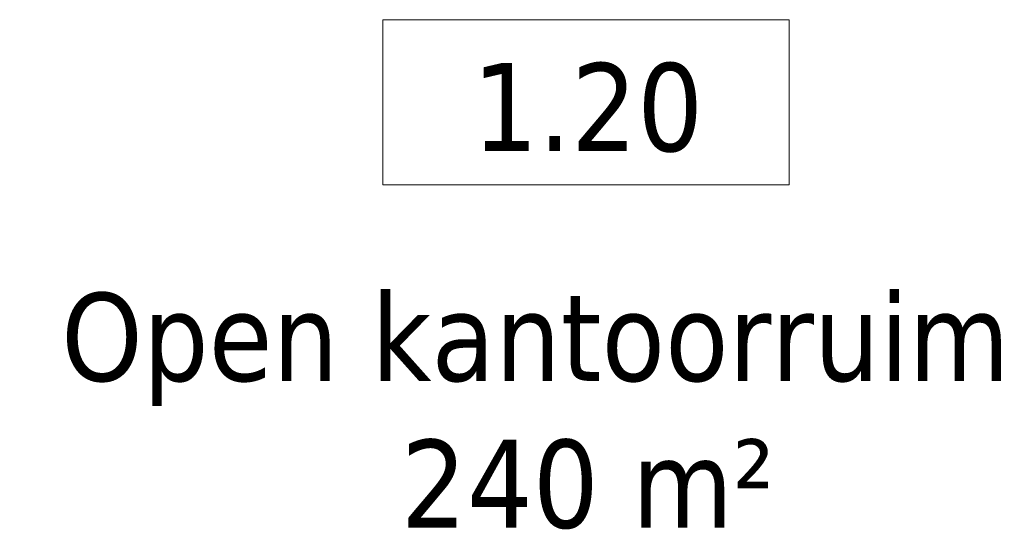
# Model space of a CAD drawing. Extents: x 3176 to 58266, y 1852 to 38199.
# Tile 34 of 256: x 6311 to 8975, y 31858 to 33235. Entities that reach past the tile are written whole.
import ezdxf

# ---------------------------------------------------------------- set-up
doc = ezdxf.new("R2010")
doc.units = 0
doc.header["$LTSCALE"] = 50
doc.layers.get('0').update_dxf_attribs({"linetype": 'CONTINUOUS'})
doc.layers.add('Onderlegger 1e verdieping$0$A-AREA-IDEN', color=8, linetype='CONTINUOUS', lineweight=18)
doc.styles.add('Onderlegger 1e verdieping$0$Tahoma_1', font='TAHOMA.TTF', dxfattribs={"height": 238.040123})

# ---------------------------------------------------------------- blocks, each defined once
blk = doc.blocks.new('Onderlegger 1e verdieping$0$00_KU ruimtetag groot - 00_KU ruimtetag groot-3653893-Plotview 1e Verdieping - schaal 1 op 100')
at = {"layer": 'Onderlegger 1e verdieping$0$A-AREA-IDEN'}
for p, q in [((5.5, 2.164), (-5.5, 2.164)), ((-5.5, 2.164), (-5.5, -2.302)), ((5.5, -2.302), (5.5, 2.164)), ((-5.5, -2.302), (5.5, -2.302))]:
    blk.add_line(p, q, dxfattribs=at)
blk = doc.blocks.new('Onderlegger 1e verdieping')
at = {"layer": 'Onderlegger 1e verdieping$0$A-AREA-IDEN', "xscale": 99.99999999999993, "yscale": 99.99999999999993, "zscale": 99.99999999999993}
blk.add_blockref('Onderlegger 1e verdieping$0$00_KU ruimtetag groot - 00_KU ruimtetag groot-3653893-Plotview 1e Verdieping - schaal 1 op 100', (7843.3, 33018.8), dxfattribs=at)
at = {"layer": 'Onderlegger 1e verdieping$0$A-AREA-IDEN', "char_height": 238.04, "attachment_point": 2, "line_spacing_factor": 1.000232, "style": 'Onderlegger 1e verdieping$0$Tahoma_1'}
for s, insert, width in [('1.20', (7847.9, 33118.1), 768), ('Open kantoorruimte\\P240 m²', (7847.9, 32497), 3483)]:
    blk.add_mtext(s, dxfattribs=dict(at, insert=insert, width=width))

msp = doc.modelspace()

# ---------------------------------------------------------------- block references
msp.add_blockref('Onderlegger 1e verdieping', (0, 0))

doc.saveas('drawing.dxf')
